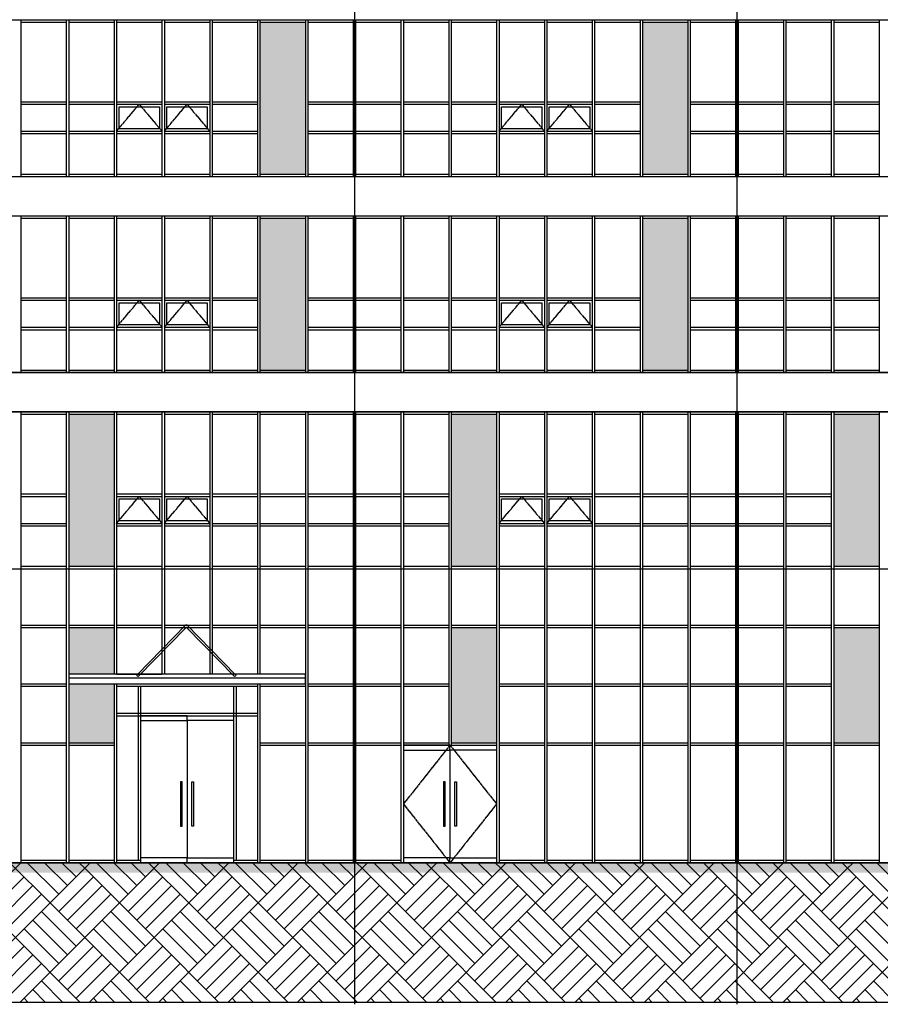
# Model space of a CAD drawing. Header units: millimetres. Extents: x 3445018 to 4174071, y -6064565 to -5122887.
# Tile 125 of 192: x 3696284 to 3713834, y -5349327 to -5329239. Entities that reach past the tile are written whole.
import ezdxf

# ---------------------------------------------------------------- set-up
doc = ezdxf.new("R2010")
doc.units = ezdxf.units.MM
doc.header["$MEASUREMENT"] = 0
doc.linetypes.add('CEN', pattern=[66, 60, -2, 2, -2])
for name, color, linetype in [('6', 6, 'CONTINUOUS'), ('CEN', 13, 'CEN'), ('EL1', 2, 'CONTINUOUS'), ('FI', 6, 'CONTINUOUS'), ('HA', 9, 'CONTINUOUS'), ('SO-252', 252, 'CONTINUOUS'), ('WIN1', 4, 'CONTINUOUS'), ('WIN2', 9, 'CONTINUOUS')]:
    doc.layers.add(name, color=color, linetype=linetype)

msp = doc.modelspace()

# ---------------------------------------------------------------- hatches: boundary and pattern name
at = {"layer": 'HA'}
h = msp.add_hatch(dxfattribs=at)
h.set_pattern_fill('G38', color=256, scale=2000, angle=45, style=0, pattern_type=2)
h.set_pattern_definition([(45, (3739327.8, -5324631.8), (-707.107, 707.107), [2000, 0]), (45, (3738444, -5323747.9), (9e-14, 1414.214), [1000, -1000]), (45, (3738267.2, -5323571.2), (9e-14, 1414.214), [1000, -1000]), (45, (3738090.4, -5323394.4), (9e-14, 1414.214), [1000, -1000]), (135, (3739327.8, -5324631.8), (-707.107, -707.107), [2000, 0]), (135, (3739504.6, -5324455.1), (-1414.214, 2e-13), [1000, -1000]), (135, (3739681.4, -5324278.3), (-1414.214, 2e-13), [1000, -1000]), (135, (3739858.2, -5324101.5), (-1414.214, 2e-13), [1000, -1000])])
h.paths.add_polyline_path([(3725809.092, -5349279.63), (3725809.092, -5346439.461), (3681101.324, -5346439.461), (3681101.324, -5349279.63)])
at = {"layer": 'SO-252', "ltscale": 200}
h = msp.add_hatch(color=256, dxfattribs=at)
h.dxf.hatch_style = 1
h.paths.add_polyline_path([(3686509.092, -5329289.461), (3685484.092, -5329289.461), (3685484.092, -5332389.461), (3686509.092, -5332389.461)])
h.paths.add_polyline_path([(3694309.092, -5329289.461), (3693384.092, -5329289.461), (3693384.092, -5332389.461), (3694309.092, -5332389.461)])
h.paths.add_polyline_path([(3702109.092, -5329289.461), (3701184.092, -5329289.461), (3701184.092, -5332389.461), (3702109.092, -5332389.461)])
h.paths.add_polyline_path([(3709909.092, -5329289.461), (3708984.092, -5329289.461), (3708984.092, -5332389.461), (3709909.092, -5332389.461)])
h.paths.add_polyline_path([(3717709.092, -5329289.461), (3716784.092, -5329289.461), (3716784.092, -5332389.461), (3717709.092, -5332389.461)])
h = msp.add_hatch(color=256, dxfattribs=at)
h.dxf.hatch_style = 1
h.paths.add_polyline_path([(3717709.092, -5333289.461), (3716784.092, -5333289.461), (3716784.092, -5336389.461), (3717709.092, -5336389.461)])
h.paths.add_polyline_path([(3709909.092, -5333289.461), (3708984.092, -5333289.461), (3708984.092, -5336389.461), (3709909.092, -5336389.461)])
h.paths.add_polyline_path([(3702109.092, -5333289.461), (3701184.092, -5333289.461), (3701184.092, -5336389.461), (3702109.092, -5336389.461)])
h.paths.add_polyline_path([(3694309.092, -5333289.461), (3693384.092, -5333289.461), (3693384.092, -5336389.461), (3694309.092, -5336389.461)])
h.paths.add_polyline_path([(3686509.092, -5333289.461), (3685484.092, -5333289.461), (3685484.092, -5336389.461), (3686509.092, -5336389.461)])
h = msp.add_hatch(color=256, dxfattribs=at)
h.dxf.hatch_style = 1
h.paths.add_polyline_path([(3690409.092, -5337289.461), (3689484.092, -5337289.461), (3689484.092, -5340389.461), (3690409.092, -5340389.461)])
h.paths.add_polyline_path([(3697284.092, -5340389.461), (3698209.092, -5340389.461), (3698209.092, -5337289.461), (3697284.092, -5337289.461)])
h.paths.add_polyline_path([(3706009.092, -5337289.461), (3705084.092, -5337289.461), (3705084.092, -5340389.461), (3706009.092, -5340389.461)])
h.paths.add_polyline_path([(3713809.092, -5337289.461), (3712884.092, -5337289.461), (3712884.092, -5340389.461), (3713809.092, -5340389.461)])
h = msp.add_hatch(color=256, dxfattribs=at)
h.dxf.hatch_style = 1
h.paths.add_polyline_path([(3689484.092, -5343989.461), (3690409.092, -5343989.461), (3690409.092, -5341639.461), (3689484.092, -5341639.461)])
h.paths.add_polyline_path([(3697284.092, -5342589.461), (3698209.092, -5342589.461), (3698209.092, -5341639.461), (3697284.092, -5341639.461)])
h.paths.add_polyline_path([(3697284.092, -5342789.461), (3697284.092, -5343989.461), (3698209.092, -5343989.461), (3698209.092, -5342789.461)])
h.paths.add_polyline_path([(3705084.092, -5343989.461), (3706009.092, -5343989.461), (3706009.092, -5341639.461), (3705084.092, -5341639.461)])
h.paths.add_polyline_path([(3713809.092, -5341639.461), (3712884.092, -5341639.461), (3712884.092, -5343989.461), (3713809.092, -5343989.461)])

# ---------------------------------------------------------------- linework, layer by layer
at = {"layer": '6'}
msp.add_lwpolyline([(3725809.092, -5349279.63), (3725809.092, -5346439.461), (3681101.324, -5346439.461), (3681101.324, -5349279.63)], close=True, dxfattribs=at)
at = {"layer": 'CEN'}
for p, q in [((3703109.092, -5293351.227), (3703109.092, -5349326.705)), ((3710909.092, -5293351.227), (3710909.092, -5349326.705)), ((3681101.324, -5332439.461), (3725809.092, -5332439.461)), ((3681101.324, -5336439.461), (3725809.092, -5336439.461)), ((3681101.324, -5340439.461), (3725809.092, -5340439.461)), ((3681101.324, -5346439.461), (3725809.092, -5346439.461))]:
    msp.add_line(p, q, dxfattribs=at)
for points in [[(3698259.092, -5331514.461), (3698721.592, -5330964.461), (3699184.092, -5331514.461)], [(3699234.092, -5331514.461), (3699696.592, -5330964.461), (3700159.092, -5331514.461)], [(3706059.092, -5331514.461), (3706521.592, -5330964.461), (3706984.092, -5331514.461)], [(3707034.092, -5331514.461), (3707496.592, -5330964.461), (3707959.092, -5331514.461)], [(3698259.092, -5335514.461), (3698721.592, -5334964.461), (3699184.092, -5335514.461)], [(3699234.092, -5335514.461), (3699696.592, -5334964.461), (3700159.092, -5335514.461)], [(3706059.092, -5335514.461), (3706521.592, -5334964.461), (3706984.092, -5335514.461)], [(3707034.092, -5335514.461), (3707496.592, -5334964.461), (3707959.092, -5335514.461)], [(3698259.092, -5339514.461), (3698721.592, -5338964.461), (3699184.092, -5339514.461)], [(3699234.092, -5339514.461), (3699696.592, -5338964.461), (3700159.092, -5339514.461)], [(3706059.092, -5339514.461), (3706521.592, -5338964.461), (3706984.092, -5339514.461)], [(3707034.092, -5339514.461), (3707496.592, -5338964.461), (3707959.092, -5339514.461)], [(3705059.092, -5344039.461), (3704109.092, -5345239.461), (3705059.092, -5346439.461)], [(3705059.092, -5344039.461), (3706009.092, -5345239.461), (3705059.092, -5346439.461)]]:
    msp.add_lwpolyline(points, dxfattribs=at)
at = {"layer": 'EL1'}
msp.add_solid([(3681101.324, -5346639.461), (3681101.324, -5346439.461), (3725809.092, -5346639.461), (3725809.092, -5346439.461)], dxfattribs=at)
at = {"layer": 'FI', "ltscale": 200}
for p, q in [((3685334.092, -5329239.461), (3720884.092, -5329239.461)), ((3685334.092, -5332439.461), (3720884.092, -5332439.461)), ((3685334.092, -5333239.461), (3720884.092, -5333239.461)), ((3720884.092, -5336439.461), (3685334.092, -5336439.461)), ((3720884.092, -5337239.461), (3685334.092, -5337239.461))]:
    msp.add_line(p, q, dxfattribs=at)
at = {"layer": 'WIN1', "ltscale": 200}
for p, q in [((3685434.092, -5329239.461), (3720784.092, -5329239.461)), ((3696309.092, -5329239.461), (3696309.092, -5332439.461)), ((3696309.092, -5329289.461), (3697234.092, -5329289.461)), ((3697234.092, -5329239.461), (3697234.092, -5332439.461)), ((3697284.092, -5329239.461), (3697284.092, -5332439.461)), ((3697284.092, -5329289.461), (3698209.092, -5329289.461)), ((3698209.092, -5329239.461), (3698209.092, -5332439.461)), ((3698259.092, -5329239.461), (3698259.092, -5332439.461)), ((3698259.092, -5329289.461), (3699184.092, -5329289.461)), ((3699184.092, -5329239.461), (3699184.092, -5332439.461)), ((3699234.092, -5329239.461), (3699234.092, -5332439.461)), ((3699234.092, -5329289.461), (3700159.092, -5329289.461)), ((3700159.092, -5329239.461), (3700159.092, -5332439.461)), ((3700209.092, -5329239.461), (3700209.092, -5332439.461)), ((3700209.092, -5329289.461), (3701134.092, -5329289.461)), ((3701134.092, -5329239.461), (3701134.092, -5332439.461)), ((3701184.092, -5329239.461), (3701184.092, -5332439.461)), ((3701184.092, -5329289.461), (3702109.092, -5329289.461)), ((3702109.092, -5329239.461), (3702109.092, -5332439.461)), ((3702159.092, -5329239.461), (3702159.092, -5332439.461)), ((3702159.092, -5329289.461), (3703084.092, -5329289.461)), ((3703084.092, -5329239.461), (3703084.092, -5332439.461)), ((3703134.092, -5329239.461), (3703134.092, -5332439.461)), ((3703134.092, -5329289.461), (3704059.092, -5329289.461)), ((3704059.092, -5329239.461), (3704059.092, -5332439.461)), ((3704109.092, -5329239.461), (3704109.092, -5332439.461)), ((3704109.092, -5329289.461), (3705034.092, -5329289.461)), ((3705034.092, -5329239.461), (3705034.092, -5332439.461)), ((3705084.092, -5329239.461), (3705084.092, -5332439.461)), ((3705084.092, -5329289.461), (3706009.092, -5329289.461)), ((3706009.092, -5329239.461), (3706009.092, -5332439.461)), ((3706059.092, -5329239.461), (3706059.092, -5332439.461)), ((3706059.092, -5329289.461), (3706984.092, -5329289.461)), ((3706984.092, -5329239.461), (3706984.092, -5332439.461)), ((3707034.092, -5329239.461), (3707034.092, -5332439.461)), ((3707034.092, -5329289.461), (3707959.092, -5329289.461)), ((3707959.092, -5329239.461), (3707959.092, -5332439.461)), ((3708009.092, -5329239.461), (3708009.092, -5332439.461)), ((3708009.092, -5329289.461), (3708934.092, -5329289.461)), ((3708934.092, -5329239.461), (3708934.092, -5332439.461)), ((3708984.092, -5329239.461), (3708984.092, -5332439.461)), ((3708984.092, -5329289.461), (3709909.092, -5329289.461)), ((3709909.092, -5329239.461), (3709909.092, -5332439.461)), ((3709959.092, -5329239.461), (3709959.092, -5332439.461)), ((3709959.092, -5329289.461), (3710884.092, -5329289.461)), ((3710884.092, -5329239.461), (3710884.092, -5332439.461)), ((3710934.092, -5329239.461), (3710934.092, -5332439.461)), ((3710934.092, -5329289.461), (3711859.092, -5329289.461)), ((3711859.092, -5329239.461), (3711859.092, -5332439.461)), ((3711909.092, -5329239.461), (3711909.092, -5332439.461)), ((3711909.092, -5329289.461), (3712834.092, -5329289.461)), ((3712834.092, -5329239.461), (3712834.092, -5332439.461)), ((3712884.092, -5329239.461), (3712884.092, -5332439.461)), ((3712884.092, -5329289.461), (3713809.092, -5329289.461)), ((3713809.092, -5329239.461), (3713809.092, -5332439.461)), ((3696309.092, -5330914.461), (3697234.092, -5330914.461)), ((3697284.092, -5330914.461), (3698209.092, -5330914.461)), ((3698259.092, -5330914.461), (3699184.092, -5330914.461)), ((3699234.092, -5330914.461), (3700159.092, -5330914.461)), ((3700209.092, -5330914.461), (3701134.092, -5330914.461)), ((3702159.092, -5330914.461), (3703084.092, -5330914.461)), ((3703134.092, -5330914.461), (3704059.092, -5330914.461)), ((3704109.092, -5330914.461), (3705034.092, -5330914.461)), ((3705084.092, -5330914.461), (3706009.092, -5330914.461)), ((3706059.092, -5330914.461), (3706984.092, -5330914.461)), ((3707034.092, -5330914.461), (3707959.092, -5330914.461)), ((3708009.092, -5330914.461), (3708934.092, -5330914.461)), ((3709959.092, -5330914.461), (3710884.092, -5330914.461)), ((3710934.092, -5330914.461), (3711859.092, -5330914.461)), ((3711909.092, -5330914.461), (3712834.092, -5330914.461)), ((3712884.092, -5330914.461), (3713809.092, -5330914.461)), ((3696309.092, -5330964.461), (3697234.092, -5330964.461)), ((3697284.092, -5330964.461), (3698209.092, -5330964.461)), ((3698259.092, -5330964.461), (3699184.092, -5330964.461)), ((3699234.092, -5330964.461), (3700159.092, -5330964.461)), ((3700209.092, -5330964.461), (3701134.092, -5330964.461)), ((3702159.092, -5330964.461), (3703084.092, -5330964.461)), ((3703134.092, -5330964.461), (3704059.092, -5330964.461)), ((3704109.092, -5330964.461), (3705034.092, -5330964.461)), ((3705084.092, -5330964.461), (3706009.092, -5330964.461)), ((3706059.092, -5330964.461), (3706984.092, -5330964.461)), ((3707034.092, -5330964.461), (3707959.092, -5330964.461)), ((3708009.092, -5330964.461), (3708934.092, -5330964.461)), ((3709959.092, -5330964.461), (3710884.092, -5330964.461)), ((3710934.092, -5330964.461), (3711859.092, -5330964.461)), ((3711909.092, -5330964.461), (3712834.092, -5330964.461)), ((3712884.092, -5330964.461), (3713809.092, -5330964.461)), ((3696309.092, -5331514.461), (3697234.092, -5331514.461)), ((3697284.092, -5331514.461), (3698209.092, -5331514.461)), ((3698259.092, -5331514.461), (3699184.092, -5331514.461)), ((3699234.092, -5331514.461), (3700159.092, -5331514.461)), ((3700209.092, -5331514.461), (3701134.092, -5331514.461)), ((3702159.092, -5331514.461), (3703084.092, -5331514.461)), ((3703134.092, -5331514.461), (3704059.092, -5331514.461)), ((3704109.092, -5331514.461), (3705034.092, -5331514.461)), ((3705084.092, -5331514.461), (3706009.092, -5331514.461)), ((3706059.092, -5331514.461), (3706984.092, -5331514.461)), ((3707034.092, -5331514.461), (3707959.092, -5331514.461)), ((3708009.092, -5331514.461), (3708934.092, -5331514.461)), ((3709959.092, -5331514.461), (3710884.092, -5331514.461)), ((3710934.092, -5331514.461), (3711859.092, -5331514.461)), ((3711909.092, -5331514.461), (3712834.092, -5331514.461)), ((3712884.092, -5331514.461), (3713809.092, -5331514.461)), ((3696309.092, -5331564.461), (3697234.092, -5331564.461)), ((3697284.092, -5331564.461), (3698209.092, -5331564.461)), ((3698259.092, -5331564.461), (3699184.092, -5331564.461)), ((3699234.092, -5331564.461), (3700159.092, -5331564.461)), ((3700209.092, -5331564.461), (3701134.092, -5331564.461)), ((3702159.092, -5331564.461), (3703084.092, -5331564.461)), ((3703134.092, -5331564.461), (3704059.092, -5331564.461)), ((3704109.092, -5331564.461), (3705034.092, -5331564.461)), ((3705084.092, -5331564.461), (3706009.092, -5331564.461)), ((3706059.092, -5331564.461), (3706984.092, -5331564.461)), ((3707034.092, -5331564.461), (3707959.092, -5331564.461)), ((3708009.092, -5331564.461), (3708934.092, -5331564.461)), ((3709959.092, -5331564.461), (3710884.092, -5331564.461)), ((3710934.092, -5331564.461), (3711859.092, -5331564.461)), ((3711909.092, -5331564.461), (3712834.092, -5331564.461)), ((3712884.092, -5331564.461), (3713809.092, -5331564.461)), ((3685434.092, -5332439.461), (3720784.092, -5332439.461)), ((3696309.092, -5332389.461), (3697234.092, -5332389.461)), ((3697284.092, -5332389.461), (3698209.092, -5332389.461)), ((3698259.092, -5332389.461), (3699184.092, -5332389.461)), ((3699234.092, -5332389.461), (3700159.092, -5332389.461)), ((3700209.092, -5332389.461), (3701134.092, -5332389.461)), ((3701184.092, -5332389.461), (3702109.092, -5332389.461)), ((3702159.092, -5332389.461), (3703084.092, -5332389.461)), ((3703134.092, -5332389.461), (3704059.092, -5332389.461)), ((3704109.092, -5332389.461), (3705034.092, -5332389.461)), ((3705084.092, -5332389.461), (3706009.092, -5332389.461)), ((3706059.092, -5332389.461), (3706984.092, -5332389.461)), ((3707034.092, -5332389.461), (3707959.092, -5332389.461)), ((3708009.092, -5332389.461), (3708934.092, -5332389.461)), ((3708984.092, -5332389.461), (3709909.092, -5332389.461)), ((3709959.092, -5332389.461), (3710884.092, -5332389.461)), ((3710934.092, -5332389.461), (3711859.092, -5332389.461)), ((3711909.092, -5332389.461), (3712834.092, -5332389.461)), ((3712884.092, -5332389.461), (3713809.092, -5332389.461)), ((3685434.092, -5333239.461), (3720784.092, -5333239.461)), ((3696309.092, -5333239.461), (3696309.092, -5336439.461)), ((3696309.092, -5333289.461), (3697234.092, -5333289.461)), ((3697234.092, -5333239.461), (3697234.092, -5336439.461)), ((3697284.092, -5333239.461), (3697284.092, -5336439.461)), ((3697284.092, -5333289.461), (3698209.092, -5333289.461)), ((3698209.092, -5333239.461), (3698209.092, -5336439.461)), ((3698259.092, -5333239.461), (3698259.092, -5336439.461)), ((3698259.092, -5333289.461), (3699184.092, -5333289.461)), ((3699184.092, -5333239.461), (3699184.092, -5336439.461)), ((3699234.092, -5333239.461), (3699234.092, -5336439.461)), ((3699234.092, -5333289.461), (3700159.092, -5333289.461)), ((3700159.092, -5333239.461), (3700159.092, -5336439.461)), ((3700209.092, -5333239.461), (3700209.092, -5336439.461)), ((3700209.092, -5333289.461), (3701134.092, -5333289.461)), ((3701134.092, -5333239.461), (3701134.092, -5336439.461)), ((3701184.092, -5333239.461), (3701184.092, -5336439.461)), ((3701184.092, -5333289.461), (3702109.092, -5333289.461)), ((3702109.092, -5333239.461), (3702109.092, -5336439.461)), ((3702159.092, -5333239.461), (3702159.092, -5336439.461)), ((3702159.092, -5333289.461), (3703084.092, -5333289.461)), ((3703084.092, -5333239.461), (3703084.092, -5336439.461)), ((3703134.092, -5333239.461), (3703134.092, -5336439.461)), ((3703134.092, -5333289.461), (3704059.092, -5333289.461)), ((3704059.092, -5333239.461), (3704059.092, -5336439.461)), ((3704109.092, -5333239.461), (3704109.092, -5336439.461)), ((3704109.092, -5333289.461), (3705034.092, -5333289.461)), ((3705034.092, -5333239.461), (3705034.092, -5336439.461)), ((3705084.092, -5333239.461), (3705084.092, -5336439.461)), ((3705084.092, -5333289.461), (3706009.092, -5333289.461)), ((3706009.092, -5333239.461), (3706009.092, -5336439.461)), ((3706059.092, -5333239.461), (3706059.092, -5336439.461)), ((3706059.092, -5333289.461), (3706984.092, -5333289.461)), ((3706984.092, -5333239.461), (3706984.092, -5336439.461)), ((3707034.092, -5333239.461), (3707034.092, -5336439.461)), ((3707034.092, -5333289.461), (3707959.092, -5333289.461)), ((3707959.092, -5333239.461), (3707959.092, -5336439.461)), ((3708009.092, -5333239.461), (3708009.092, -5336439.461)), ((3708009.092, -5333289.461), (3708934.092, -5333289.461)), ((3708934.092, -5333239.461), (3708934.092, -5336439.461)), ((3708984.092, -5333239.461), (3708984.092, -5336439.461)), ((3708984.092, -5333289.461), (3709909.092, -5333289.461)), ((3709909.092, -5333239.461), (3709909.092, -5336439.461)), ((3709959.092, -5333239.461), (3709959.092, -5336439.461)), ((3709959.092, -5333289.461), (3710884.092, -5333289.461)), ((3710884.092, -5333239.461), (3710884.092, -5336439.461)), ((3710934.092, -5333239.461), (3710934.092, -5336439.461)), ((3710934.092, -5333289.461), (3711859.092, -5333289.461)), ((3711859.092, -5333239.461), (3711859.092, -5336439.461)), ((3711909.092, -5333239.461), (3711909.092, -5336439.461)), ((3711909.092, -5333289.461), (3712834.092, -5333289.461)), ((3712834.092, -5333239.461), (3712834.092, -5336439.461)), ((3712884.092, -5333239.461), (3712884.092, -5336439.461)), ((3712884.092, -5333289.461), (3713809.092, -5333289.461)), ((3713809.092, -5333239.461), (3713809.092, -5336439.461)), ((3696309.092, -5334914.461), (3697234.092, -5334914.461)), ((3696309.092, -5334964.461), (3697234.092, -5334964.461)), ((3697284.092, -5334914.461), (3698209.092, -5334914.461)), ((3697284.092, -5334964.461), (3698209.092, -5334964.461)), ((3698259.092, -5334914.461), (3699184.092, -5334914.461)), ((3698259.092, -5334964.461), (3699184.092, -5334964.461)), ((3699234.092, -5334914.461), (3700159.092, -5334914.461)), ((3699234.092, -5334964.461), (3700159.092, -5334964.461)), ((3700209.092, -5334914.461), (3701134.092, -5334914.461)), ((3700209.092, -5334964.461), (3701134.092, -5334964.461)), ((3702159.092, -5334914.461), (3703084.092, -5334914.461)), ((3702159.092, -5334964.461), (3703084.092, -5334964.461)), ((3703134.092, -5334914.461), (3704059.092, -5334914.461)), ((3703134.092, -5334964.461), (3704059.092, -5334964.461)), ((3704109.092, -5334914.461), (3705034.092, -5334914.461)), ((3704109.092, -5334964.461), (3705034.092, -5334964.461)), ((3705084.092, -5334914.461), (3706009.092, -5334914.461)), ((3705084.092, -5334964.461), (3706009.092, -5334964.461)), ((3706059.092, -5334914.461), (3706984.092, -5334914.461)), ((3706059.092, -5334964.461), (3706984.092, -5334964.461)), ((3707034.092, -5334914.461), (3707959.092, -5334914.461)), ((3707034.092, -5334964.461), (3707959.092, -5334964.461)), ((3708009.092, -5334914.461), (3708934.092, -5334914.461)), ((3708009.092, -5334964.461), (3708934.092, -5334964.461)), ((3709959.092, -5334914.461), (3710884.092, -5334914.461)), ((3709959.092, -5334964.461), (3710884.092, -5334964.461)), ((3710934.092, -5334914.461), (3711859.092, -5334914.461)), ((3710934.092, -5334964.461), (3711859.092, -5334964.461)), ((3711909.092, -5334914.461), (3712834.092, -5334914.461)), ((3711909.092, -5334964.461), (3712834.092, -5334964.461)), ((3712884.092, -5334914.461), (3713809.092, -5334914.461)), ((3712884.092, -5334964.461), (3713809.092, -5334964.461)), ((3696309.092, -5335514.461), (3697234.092, -5335514.461)), ((3696309.092, -5335564.461), (3697234.092, -5335564.461)), ((3697284.092, -5335514.461), (3698209.092, -5335514.461)), ((3697284.092, -5335564.461), (3698209.092, -5335564.461)), ((3698259.092, -5335514.461), (3699184.092, -5335514.461)), ((3698259.092, -5335564.461), (3699184.092, -5335564.461)), ((3699234.092, -5335514.461), (3700159.092, -5335514.461)), ((3699234.092, -5335564.461), (3700159.092, -5335564.461)), ((3700209.092, -5335514.461), (3701134.092, -5335514.461)), ((3700209.092, -5335564.461), (3701134.092, -5335564.461)), ((3702159.092, -5335514.461), (3703084.092, -5335514.461)), ((3702159.092, -5335564.461), (3703084.092, -5335564.461)), ((3703134.092, -5335514.461), (3704059.092, -5335514.461)), ((3703134.092, -5335564.461), (3704059.092, -5335564.461)), ((3704109.092, -5335514.461), (3705034.092, -5335514.461)), ((3704109.092, -5335564.461), (3705034.092, -5335564.461)), ((3705084.092, -5335514.461), (3706009.092, -5335514.461)), ((3705084.092, -5335564.461), (3706009.092, -5335564.461)), ((3706059.092, -5335514.461), (3706984.092, -5335514.461)), ((3706059.092, -5335564.461), (3706984.092, -5335564.461)), ((3707034.092, -5335514.461), (3707959.092, -5335514.461)), ((3707034.092, -5335564.461), (3707959.092, -5335564.461)), ((3708009.092, -5335514.461), (3708934.092, -5335514.461)), ((3708009.092, -5335564.461), (3708934.092, -5335564.461)), ((3709959.092, -5335514.461), (3710884.092, -5335514.461)), ((3709959.092, -5335564.461), (3710884.092, -5335564.461)), ((3710934.092, -5335514.461), (3711859.092, -5335514.461)), ((3710934.092, -5335564.461), (3711859.092, -5335564.461)), ((3711909.092, -5335514.461), (3712834.092, -5335514.461)), ((3711909.092, -5335564.461), (3712834.092, -5335564.461)), ((3712884.092, -5335514.461), (3713809.092, -5335514.461)), ((3712884.092, -5335564.461), (3713809.092, -5335564.461)), ((3685434.092, -5336439.461), (3720784.092, -5336439.461)), ((3696309.092, -5336389.461), (3697234.092, -5336389.461)), ((3697284.092, -5336389.461), (3698209.092, -5336389.461)), ((3698259.092, -5336389.461), (3699184.092, -5336389.461)), ((3699234.092, -5336389.461), (3700159.092, -5336389.461)), ((3700209.092, -5336389.461), (3701134.092, -5336389.461)), ((3701184.092, -5336389.461), (3702109.092, -5336389.461)), ((3702159.092, -5336389.461), (3703084.092, -5336389.461)), ((3703134.092, -5336389.461), (3704059.092, -5336389.461)), ((3704109.092, -5336389.461), (3705034.092, -5336389.461)), ((3705084.092, -5336389.461), (3706009.092, -5336389.461)), ((3706059.092, -5336389.461), (3706984.092, -5336389.461)), ((3707034.092, -5336389.461), (3707959.092, -5336389.461)), ((3708009.092, -5336389.461), (3708934.092, -5336389.461)), ((3708984.092, -5336389.461), (3709909.092, -5336389.461)), ((3709959.092, -5336389.461), (3710884.092, -5336389.461)), ((3710934.092, -5336389.461), (3711859.092, -5336389.461)), ((3711909.092, -5336389.461), (3712834.092, -5336389.461)), ((3712884.092, -5336389.461), (3713809.092, -5336389.461)), ((3685434.092, -5337239.461), (3720784.092, -5337239.461)), ((3696309.092, -5337239.461), (3696309.092, -5340489.461)), ((3696309.092, -5337289.461), (3697234.092, -5337289.461)), ((3697234.092, -5337239.461), (3697234.092, -5340489.461)), ((3697284.092, -5337239.461), (3697284.092, -5340489.461)), ((3697284.092, -5337289.461), (3698209.092, -5337289.461)), ((3698209.092, -5337239.461), (3698209.092, -5340489.461)), ((3698259.092, -5337239.461), (3698259.092, -5340489.461)), ((3698259.092, -5337289.461), (3699184.092, -5337289.461)), ((3699184.092, -5337239.461), (3699184.092, -5340489.461)), ((3699234.092, -5337239.461), (3699234.092, -5340489.461)), ((3699234.092, -5337289.461), (3700159.092, -5337289.461)), ((3700159.092, -5337239.461), (3700159.092, -5340489.461)), ((3700209.092, -5337239.461), (3700209.092, -5340489.461)), ((3700209.092, -5337289.461), (3701134.092, -5337289.461)), ((3701134.092, -5337239.461), (3701134.092, -5340489.461)), ((3701184.092, -5337239.461), (3701184.092, -5340489.461)), ((3701184.092, -5337289.461), (3702109.092, -5337289.461)), ((3702109.092, -5337239.461), (3702109.092, -5340489.461)), ((3702159.092, -5337239.461), (3702159.092, -5340489.461)), ((3702159.092, -5337289.461), (3703084.092, -5337289.461)), ((3703084.092, -5337239.461), (3703084.092, -5340489.461)), ((3703134.092, -5337239.461), (3703134.092, -5340489.461)), ((3703134.092, -5337289.461), (3704059.092, -5337289.461)), ((3704059.092, -5337239.461), (3704059.092, -5340489.461)), ((3704109.092, -5337239.461), (3704109.092, -5340489.461)), ((3704109.092, -5337289.461), (3705034.092, -5337289.461)), ((3705034.092, -5337239.461), (3705034.092, -5340489.461)), ((3705084.092, -5337239.461), (3705084.092, -5340489.461)), ((3705084.092, -5337289.461), (3706009.092, -5337289.461)), ((3706009.092, -5337239.461), (3706009.092, -5340489.461)), ((3706059.092, -5337239.461), (3706059.092, -5340489.461)), ((3706059.092, -5337289.461), (3706984.092, -5337289.461)), ((3706984.092, -5337239.461), (3706984.092, -5340489.461)), ((3707034.092, -5337239.461), (3707034.092, -5340489.461)), ((3707034.092, -5337289.461), (3707959.092, -5337289.461)), ((3707959.092, -5337239.461), (3707959.092, -5340489.461)), ((3708009.092, -5337239.461), (3708009.092, -5340489.461)), ((3708009.092, -5337289.461), (3708934.092, -5337289.461)), ((3708934.092, -5337239.461), (3708934.092, -5340489.461)), ((3708984.092, -5337239.461), (3708984.092, -5340489.461)), ((3708984.092, -5337289.461), (3709909.092, -5337289.461)), ((3709909.092, -5337239.461), (3709909.092, -5340489.461)), ((3709959.092, -5337239.461), (3709959.092, -5340489.461)), ((3709959.092, -5337289.461), (3710884.092, -5337289.461)), ((3710884.092, -5337239.461), (3710884.092, -5340489.461)), ((3710934.092, -5337239.461), (3710934.092, -5340489.461)), ((3710934.092, -5337289.461), (3711859.092, -5337289.461)), ((3711859.092, -5337239.461), (3711859.092, -5340489.461)), ((3711909.092, -5337239.461), (3711909.092, -5340489.461)), ((3711909.092, -5337289.461), (3712834.092, -5337289.461)), ((3712834.092, -5337239.461), (3712834.092, -5340489.461)), ((3712884.092, -5337239.461), (3712884.092, -5340489.461)), ((3712884.092, -5337289.461), (3713809.092, -5337289.461)), ((3713809.092, -5337239.461), (3713809.092, -5340489.461)), ((3696309.092, -5338914.461), (3697234.092, -5338914.461)), ((3696309.092, -5338964.461), (3697234.092, -5338964.461)), ((3698259.092, -5338914.461), (3699184.092, -5338914.461)), ((3698259.092, -5338964.461), (3699184.092, -5338964.461)), ((3699234.092, -5338914.461), (3700159.092, -5338914.461)), ((3699234.092, -5338964.461), (3700159.092, -5338964.461)), ((3700209.092, -5338914.461), (3701134.092, -5338914.461)), ((3700209.092, -5338964.461), (3701134.092, -5338964.461)), ((3701184.092, -5338914.461), (3702109.092, -5338914.461)), ((3701184.092, -5338964.461), (3702109.092, -5338964.461)), ((3702159.092, -5338914.461), (3703084.092, -5338914.461)), ((3702159.092, -5338964.461), (3703084.092, -5338964.461)), ((3703134.092, -5338914.461), (3704059.092, -5338914.461)), ((3703134.092, -5338964.461), (3704059.092, -5338964.461)), ((3704109.092, -5338914.461), (3705034.092, -5338914.461)), ((3704109.092, -5338964.461), (3705034.092, -5338964.461)), ((3706059.092, -5338914.461), (3706984.092, -5338914.461)), ((3706059.092, -5338964.461), (3706984.092, -5338964.461)), ((3707034.092, -5338914.461), (3707959.092, -5338914.461)), ((3707034.092, -5338964.461), (3707959.092, -5338964.461)), ((3708009.092, -5338914.461), (3708934.092, -5338914.461)), ((3708009.092, -5338964.461), (3708934.092, -5338964.461)), ((3708984.092, -5338914.461), (3709909.092, -5338914.461)), ((3708984.092, -5338964.461), (3709909.092, -5338964.461)), ((3709959.092, -5338914.461), (3710884.092, -5338914.461)), ((3709959.092, -5338964.461), (3710884.092, -5338964.461)), ((3710934.092, -5338914.461), (3711859.092, -5338914.461)), ((3710934.092, -5338964.461), (3711859.092, -5338964.461)), ((3711909.092, -5338914.461), (3712834.092, -5338914.461)), ((3711909.092, -5338964.461), (3712834.092, -5338964.461)), ((3696309.092, -5339514.461), (3697234.092, -5339514.461)), ((3696309.092, -5339564.461), (3697234.092, -5339564.461)), ((3698259.092, -5339514.461), (3699184.092, -5339514.461)), ((3698259.092, -5339564.461), (3699184.092, -5339564.461)), ((3699234.092, -5339514.461), (3700159.092, -5339514.461)), ((3699234.092, -5339564.461), (3700159.092, -5339564.461)), ((3700209.092, -5339514.461), (3701134.092, -5339514.461)), ((3700209.092, -5339564.461), (3701134.092, -5339564.461)), ((3701184.092, -5339514.461), (3702109.092, -5339514.461)), ((3701184.092, -5339564.461), (3702109.092, -5339564.461)), ((3702159.092, -5339514.461), (3703084.092, -5339514.461)), ((3702159.092, -5339564.461), (3703084.092, -5339564.461)), ((3703134.092, -5339514.461), (3704059.092, -5339514.461)), ((3703134.092, -5339564.461), (3704059.092, -5339564.461)), ((3704109.092, -5339514.461), (3705034.092, -5339514.461)), ((3704109.092, -5339564.461), (3705034.092, -5339564.461)), ((3706059.092, -5339514.461), (3706984.092, -5339514.461)), ((3706059.092, -5339564.461), (3706984.092, -5339564.461)), ((3707034.092, -5339514.461), (3707959.092, -5339514.461)), ((3707034.092, -5339564.461), (3707959.092, -5339564.461)), ((3708009.092, -5339514.461), (3708934.092, -5339514.461)), ((3708009.092, -5339564.461), (3708934.092, -5339564.461)), ((3708984.092, -5339514.461), (3709909.092, -5339514.461)), ((3708984.092, -5339564.461), (3709909.092, -5339564.461)), ((3709959.092, -5339514.461), (3710884.092, -5339514.461)), ((3709959.092, -5339564.461), (3710884.092, -5339564.461)), ((3710934.092, -5339514.461), (3711859.092, -5339514.461)), ((3710934.092, -5339564.461), (3711859.092, -5339564.461)), ((3711909.092, -5339514.461), (3712834.092, -5339514.461)), ((3711909.092, -5339564.461), (3712834.092, -5339564.461)), ((3696309.092, -5340389.461), (3697234.092, -5340389.461)), ((3697284.092, -5340389.461), (3698209.092, -5340389.461)), ((3698259.092, -5340389.461), (3699184.092, -5340389.461)), ((3699234.092, -5340389.461), (3700159.092, -5340389.461)), ((3700209.092, -5340389.461), (3701134.092, -5340389.461)), ((3701184.092, -5340389.461), (3702109.092, -5340389.461)), ((3702159.092, -5340389.461), (3703084.092, -5340389.461)), ((3703134.092, -5340389.461), (3704059.092, -5340389.461)), ((3704109.092, -5340389.461), (3705034.092, -5340389.461)), ((3705084.092, -5340389.461), (3706009.092, -5340389.461)), ((3706059.092, -5340389.461), (3706984.092, -5340389.461)), ((3707034.092, -5340389.461), (3707959.092, -5340389.461)), ((3708009.092, -5340389.461), (3708934.092, -5340389.461)), ((3708984.092, -5340389.461), (3709909.092, -5340389.461)), ((3709959.092, -5340389.461), (3710884.092, -5340389.461)), ((3710934.092, -5340389.461), (3711859.092, -5340389.461)), ((3711909.092, -5340389.461), (3712834.092, -5340389.461)), ((3712884.092, -5340389.461), (3713809.092, -5340389.461)), ((3696309.092, -5340439.461), (3697234.092, -5340439.461)), ((3696309.092, -5340489.461), (3696309.092, -5346439.461)), ((3697234.092, -5340489.461), (3697234.092, -5346439.461)), ((3697284.092, -5340439.461), (3698209.092, -5340439.461)), ((3697284.092, -5340489.461), (3697284.092, -5346439.461)), ((3698209.092, -5340489.461), (3698209.092, -5342589.461)), ((3698259.092, -5340439.461), (3699184.092, -5340439.461)), ((3698259.092, -5340489.461), (3698259.092, -5342589.461)), ((3699184.092, -5340489.461), (3699184.092, -5342589.461)), ((3699234.092, -5340439.461), (3700159.092, -5340439.461)), ((3699234.092, -5340489.461), (3699234.092, -5342589.461)), ((3700159.092, -5340489.461), (3700159.092, -5342589.461)), ((3700209.092, -5340439.461), (3701134.092, -5340439.461)), ((3700209.092, -5340489.461), (3700209.092, -5342589.461)), ((3701134.092, -5340489.461), (3701134.092, -5342589.461)), ((3701184.092, -5340439.461), (3702109.092, -5340439.461)), ((3701184.092, -5340489.461), (3701184.092, -5342589.461)), ((3702109.092, -5340489.461), (3702109.092, -5346439.461)), ((3702159.092, -5340439.461), (3703084.092, -5340439.461)), ((3702159.092, -5340489.461), (3702159.092, -5346439.461)), ((3703084.092, -5340489.461), (3703084.092, -5346439.461)), ((3703134.092, -5340439.461), (3704059.092, -5340439.461)), ((3703134.092, -5340489.461), (3703134.092, -5346439.461)), ((3704059.092, -5340489.461), (3704059.092, -5346439.461)), ((3704109.092, -5340439.461), (3705034.092, -5340439.461)), ((3704109.092, -5340489.461), (3704109.092, -5346439.461)), ((3705034.092, -5340489.461), (3705034.092, -5344039.461)), ((3705084.092, -5340439.461), (3706009.092, -5340439.461)), ((3705084.092, -5340489.461), (3705084.092, -5344039.461)), ((3706009.092, -5340489.461), (3706009.092, -5346439.461)), ((3706059.092, -5340439.461), (3706984.092, -5340439.461)), ((3706059.092, -5340489.461), (3706059.092, -5346439.461)), ((3706984.092, -5340489.461), (3706984.092, -5346439.461)), ((3707034.092, -5340439.461), (3707959.092, -5340439.461)), ((3707034.092, -5340489.461), (3707034.092, -5346439.461)), ((3707959.092, -5340489.461), (3707959.092, -5346439.461)), ((3708009.092, -5340439.461), (3708934.092, -5340439.461)), ((3708009.092, -5340489.461), (3708009.092, -5346439.461)), ((3708934.092, -5340489.461), (3708934.092, -5346439.461)), ((3708984.092, -5340439.461), (3709909.092, -5340439.461)), ((3708984.092, -5340489.461), (3708984.092, -5346439.461)), ((3709909.092, -5340489.461), (3709909.092, -5346439.461)), ((3709959.092, -5340439.461), (3710884.092, -5340439.461)), ((3709959.092, -5340489.461), (3709959.092, -5346439.461)), ((3710884.092, -5340489.461), (3710884.092, -5346439.461)), ((3710934.092, -5340439.461), (3711859.092, -5340439.461)), ((3710934.092, -5340489.461), (3710934.092, -5346439.461)), ((3711859.092, -5340489.461), (3711859.092, -5346439.461)), ((3711909.092, -5340439.461), (3712834.092, -5340439.461)), ((3711909.092, -5340489.461), (3711909.092, -5346439.461)), ((3712834.092, -5340489.461), (3712834.092, -5346439.461)), ((3712884.092, -5340439.461), (3713809.092, -5340439.461)), ((3712884.092, -5340489.461), (3712884.092, -5346439.461)), ((3713809.092, -5340489.461), (3713809.092, -5346439.461)), ((3696309.092, -5341589.461), (3697234.092, -5341589.461)), ((3697284.092, -5341589.461), (3698209.092, -5341589.461)), ((3698259.092, -5341589.461), (3699184.092, -5341589.461)), ((3699234.092, -5341589.461), (3700159.092, -5341589.461)), ((3700209.092, -5341589.461), (3701134.092, -5341589.461)), ((3701184.092, -5341589.461), (3702109.092, -5341589.461)), ((3702159.092, -5341589.461), (3703084.092, -5341589.461)), ((3703134.092, -5341589.461), (3704059.092, -5341589.461)), ((3704109.092, -5341589.461), (3705034.092, -5341589.461)), ((3705084.092, -5341589.461), (3706009.092, -5341589.461)), ((3706059.092, -5341589.461), (3706984.092, -5341589.461)), ((3707034.092, -5341589.461), (3707959.092, -5341589.461)), ((3708009.092, -5341589.461), (3708934.092, -5341589.461)), ((3708984.092, -5341589.461), (3709909.092, -5341589.461)), ((3709959.092, -5341589.461), (3710884.092, -5341589.461)), ((3710934.092, -5341589.461), (3711859.092, -5341589.461)), ((3711909.092, -5341589.461), (3712834.092, -5341589.461)), ((3712884.092, -5341589.461), (3713809.092, -5341589.461)), ((3696309.092, -5341639.461), (3697234.092, -5341639.461)), ((3697284.092, -5341639.461), (3698209.092, -5341639.461)), ((3698259.092, -5341639.461), (3699184.092, -5341639.461)), ((3699234.092, -5341639.461), (3700159.092, -5341639.461)), ((3700209.092, -5341639.461), (3701134.092, -5341639.461)), ((3701184.092, -5341639.461), (3702109.092, -5341639.461)), ((3702159.092, -5341639.461), (3703084.092, -5341639.461)), ((3703134.092, -5341639.461), (3704059.092, -5341639.461)), ((3704109.092, -5341639.461), (3705034.092, -5341639.461)), ((3705084.092, -5341639.461), (3706009.092, -5341639.461)), ((3706059.092, -5341639.461), (3706984.092, -5341639.461)), ((3707034.092, -5341639.461), (3707959.092, -5341639.461)), ((3708009.092, -5341639.461), (3708934.092, -5341639.461)), ((3708984.092, -5341639.461), (3709909.092, -5341639.461)), ((3709959.092, -5341639.461), (3710884.092, -5341639.461)), ((3710934.092, -5341639.461), (3711859.092, -5341639.461)), ((3711909.092, -5341639.461), (3712834.092, -5341639.461)), ((3712884.092, -5341639.461), (3713809.092, -5341639.461)), ((3696309.092, -5342789.461), (3697234.092, -5342789.461)), ((3697284.092, -5342789.461), (3698209.092, -5342789.461)), ((3698209.092, -5342789.461), (3698209.092, -5346439.461)), ((3698259.092, -5342789.461), (3698259.092, -5346439.461)), ((3698259.092, -5342789.461), (3699184.092, -5342789.461)), ((3699234.092, -5342789.461), (3700159.092, -5342789.461)), ((3700209.092, -5342789.461), (3701134.092, -5342789.461)), ((3701134.092, -5342789.461), (3701134.092, -5346439.461)), ((3701184.092, -5342789.461), (3701184.092, -5346439.461)), ((3701184.092, -5342789.461), (3702109.092, -5342789.461)), ((3702159.092, -5342789.461), (3703084.092, -5342789.461)), ((3703134.092, -5342789.461), (3704059.092, -5342789.461)), ((3704109.092, -5342789.461), (3705034.092, -5342789.461)), ((3706059.092, -5342789.461), (3706984.092, -5342789.461)), ((3707034.092, -5342789.461), (3707959.092, -5342789.461)), ((3708009.092, -5342789.461), (3708934.092, -5342789.461)), ((3708984.092, -5342789.461), (3709909.092, -5342789.461)), ((3709959.092, -5342789.461), (3710884.092, -5342789.461)), ((3710934.092, -5342789.461), (3711859.092, -5342789.461)), ((3711909.092, -5342789.461), (3712834.092, -5342789.461)), ((3696309.092, -5342839.461), (3697234.092, -5342839.461)), ((3698259.092, -5342839.461), (3699184.092, -5342839.461)), ((3698696.592, -5342839.461), (3698696.592, -5346389.461)), ((3698746.592, -5342839.461), (3698746.592, -5346389.461)), ((3699184.092, -5342839.461), (3700209.092, -5342839.461)), ((3700209.092, -5342839.461), (3701134.092, -5342839.461)), ((3700646.592, -5342839.461), (3700646.592, -5346389.461)), ((3700696.592, -5342839.461), (3700696.592, -5346389.461)), ((3701184.092, -5342839.461), (3702109.092, -5342839.461)), ((3702159.092, -5342839.461), (3703084.092, -5342839.461)), ((3703134.092, -5342839.461), (3704059.092, -5342839.461)), ((3704109.092, -5342839.461), (3705034.092, -5342839.461)), ((3706059.092, -5342839.461), (3706984.092, -5342839.461)), ((3707034.092, -5342839.461), (3707959.092, -5342839.461)), ((3708009.092, -5342839.461), (3708934.092, -5342839.461)), ((3708984.092, -5342839.461), (3709909.092, -5342839.461)), ((3709959.092, -5342839.461), (3710884.092, -5342839.461)), ((3710934.092, -5342839.461), (3711859.092, -5342839.461)), ((3711909.092, -5342839.461), (3712834.092, -5342839.461)), ((3698259.092, -5343389.461), (3701134.092, -5343389.461)), ((3698259.092, -5343439.461), (3701134.092, -5343439.461)), ((3699696.592, -5343539.461), (3699696.592, -5346339.461)), ((3696309.092, -5343989.461), (3697234.092, -5343989.461)), ((3697284.092, -5343989.461), (3698209.092, -5343989.461)), ((3701184.092, -5343989.461), (3702109.092, -5343989.461)), ((3702159.092, -5343989.461), (3703084.092, -5343989.461)), ((3703134.092, -5343989.461), (3704059.092, -5343989.461)), ((3704109.092, -5343989.461), (3705034.092, -5343989.461)), ((3705084.092, -5343989.461), (3706009.092, -5343989.461)), ((3706059.092, -5343989.461), (3706984.092, -5343989.461)), ((3707034.092, -5343989.461), (3707959.092, -5343989.461)), ((3708009.092, -5343989.461), (3708934.092, -5343989.461)), ((3708984.092, -5343989.461), (3709909.092, -5343989.461)), ((3709959.092, -5343989.461), (3710884.092, -5343989.461)), ((3710934.092, -5343989.461), (3711859.092, -5343989.461)), ((3711909.092, -5343989.461), (3712834.092, -5343989.461)), ((3712884.092, -5343989.461), (3713809.092, -5343989.461)), ((3696309.092, -5344039.461), (3697234.092, -5344039.461)), ((3697284.092, -5344039.461), (3698209.092, -5344039.461)), ((3701184.092, -5344039.461), (3702109.092, -5344039.461)), ((3702159.092, -5344039.461), (3703084.092, -5344039.461)), ((3703134.092, -5344039.461), (3704059.092, -5344039.461)), ((3704109.092, -5344039.461), (3705084.092, -5344039.461)), ((3705059.092, -5344139.461), (3705059.092, -5346339.461)), ((3705084.092, -5344039.461), (3706009.092, -5344039.461)), ((3706059.092, -5344039.461), (3706984.092, -5344039.461)), ((3707034.092, -5344039.461), (3707959.092, -5344039.461)), ((3708009.092, -5344039.461), (3708934.092, -5344039.461)), ((3708984.092, -5344039.461), (3709909.092, -5344039.461)), ((3709959.092, -5344039.461), (3710884.092, -5344039.461)), ((3710934.092, -5344039.461), (3711859.092, -5344039.461)), ((3711909.092, -5344039.461), (3712834.092, -5344039.461)), ((3712884.092, -5344039.461), (3713809.092, -5344039.461)), ((3696309.092, -5346389.461), (3697234.092, -5346389.461)), ((3697284.092, -5346389.461), (3698209.092, -5346389.461)), ((3698259.092, -5346389.461), (3698746.592, -5346389.461)), ((3700646.592, -5346389.461), (3701134.092, -5346389.461)), ((3701184.092, -5346389.461), (3702109.092, -5346389.461)), ((3702159.092, -5346389.461), (3703084.092, -5346389.461)), ((3703134.092, -5346389.461), (3704059.092, -5346389.461)), ((3706059.092, -5346389.461), (3706984.092, -5346389.461)), ((3707034.092, -5346389.461), (3707959.092, -5346389.461)), ((3708009.092, -5346389.461), (3708934.092, -5346389.461)), ((3708984.092, -5346389.461), (3709909.092, -5346389.461)), ((3709959.092, -5346389.461), (3710884.092, -5346389.461)), ((3710934.092, -5346389.461), (3711859.092, -5346389.461)), ((3711909.092, -5346389.461), (3712834.092, -5346389.461)), ((3712884.092, -5346389.461), (3713809.092, -5346389.461)), ((3696309.092, -5346439.461), (3697234.092, -5346439.461)), ((3697284.092, -5346439.461), (3698209.092, -5346439.461)), ((3701184.092, -5346439.461), (3702109.092, -5346439.461)), ((3702159.092, -5346439.461), (3703084.092, -5346439.461)), ((3703134.092, -5346439.461), (3704059.092, -5346439.461)), ((3704109.092, -5346439.461), (3705034.092, -5346439.461)), ((3705084.092, -5346439.461), (3706009.092, -5346439.461)), ((3706059.092, -5346439.461), (3706984.092, -5346439.461)), ((3707034.092, -5346439.461), (3707959.092, -5346439.461)), ((3708009.092, -5346439.461), (3708934.092, -5346439.461)), ((3708984.092, -5346439.461), (3709909.092, -5346439.461)), ((3709959.092, -5346439.461), (3710884.092, -5346439.461)), ((3710934.092, -5346439.461), (3711859.092, -5346439.461)), ((3711909.092, -5346439.461), (3712834.092, -5346439.461)), ((3712884.092, -5346439.461), (3713809.092, -5346439.461))]:
    msp.add_line(p, q, dxfattribs=at)
for points in [[(3698746.592, -5343539.461), (3699696.592, -5343539.461), (3699696.592, -5343439.461), (3698746.592, -5343439.461)], [(3700646.592, -5343539.461), (3699696.592, -5343539.461), (3699696.592, -5343439.461), (3700646.592, -5343439.461)], [(3704109.092, -5344139.461), (3705059.092, -5344139.461), (3705059.092, -5344039.461), (3704109.092, -5344039.461)], [(3706009.092, -5344139.461), (3705059.092, -5344139.461), (3705059.092, -5344039.461), (3706009.092, -5344039.461)], [(3698746.592, -5346439.461), (3699696.592, -5346439.461), (3699696.592, -5346339.461), (3698746.592, -5346339.461)], [(3700646.592, -5346439.461), (3699696.592, -5346439.461), (3699696.592, -5346339.461), (3700646.592, -5346339.461)], [(3704109.092, -5346439.461), (3705059.092, -5346439.461), (3705059.092, -5346339.461), (3704109.092, -5346339.461)], [(3706009.092, -5346439.461), (3705059.092, -5346439.461), (3705059.092, -5346339.461), (3706009.092, -5346339.461)]]:
    msp.add_lwpolyline(points, close=True, dxfattribs=at)
at = {"layer": 'WIN2', "ltscale": 200}
for p, q in [((3698259.092, -5342589.461), (3699184.092, -5342589.461)), ((3697284.092, -5342669.461), (3702109.092, -5342669.461))]:
    msp.add_line(p, q, dxfattribs=at)
for points in [[(3698309.092, -5331014.461), (3699134.092, -5331014.461), (3699134.092, -5331464.461), (3698309.092, -5331464.461)], [(3699284.092, -5331014.461), (3700109.092, -5331014.461), (3700109.092, -5331464.461), (3699284.092, -5331464.461)], [(3706109.092, -5331014.461), (3706934.092, -5331014.461), (3706934.092, -5331464.461), (3706109.092, -5331464.461)], [(3707084.092, -5331014.461), (3707909.092, -5331014.461), (3707909.092, -5331464.461), (3707084.092, -5331464.461)], [(3698309.092, -5335014.461), (3699134.092, -5335014.461), (3699134.092, -5335464.461), (3698309.092, -5335464.461)], [(3699284.092, -5335014.461), (3700109.092, -5335014.461), (3700109.092, -5335464.461), (3699284.092, -5335464.461)], [(3706109.092, -5335014.461), (3706934.092, -5335014.461), (3706934.092, -5335464.461), (3706109.092, -5335464.461)], [(3707084.092, -5335014.461), (3707909.092, -5335014.461), (3707909.092, -5335464.461), (3707084.092, -5335464.461)], [(3698309.092, -5339014.461), (3699134.092, -5339014.461), (3699134.092, -5339464.461), (3698309.092, -5339464.461)], [(3699284.092, -5339014.461), (3700109.092, -5339014.461), (3700109.092, -5339464.461), (3699284.092, -5339464.461)], [(3706109.092, -5339014.461), (3706934.092, -5339014.461), (3706934.092, -5339464.461), (3706109.092, -5339464.461)], [(3707084.092, -5339014.461), (3707909.092, -5339014.461), (3707909.092, -5339464.461), (3707084.092, -5339464.461)], [(3697284.092, -5342789.461), (3702109.092, -5342789.461), (3702109.092, -5342589.461), (3697284.092, -5342589.461)], [(3699566.592, -5345689.461), (3699596.592, -5345689.461), (3699596.592, -5344789.461), (3699566.592, -5344789.461)], [(3699826.592, -5345689.461), (3699796.592, -5345689.461), (3699796.592, -5344789.461), (3699826.592, -5344789.461)], [(3704929.092, -5345689.461), (3704959.092, -5345689.461), (3704959.092, -5344789.461), (3704929.092, -5344789.461)], [(3705189.092, -5345689.461), (3705159.092, -5345689.461), (3705159.092, -5344789.461), (3705189.092, -5344789.461)]]:
    msp.add_lwpolyline(points, close=True, dxfattribs=at)
msp.add_lwpolyline([(3699671.532, -5341643.813), (3698708.519, -5342631.519, -0.414213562), (3698687.307, -5342631.788), (3698680.147, -5342624.807, -0.414213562), (3698679.879, -5342603.595), (3699671.532, -5341586.514, -0.421647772), (3699693.012, -5341586.514), (3700684.666, -5342603.595, -0.414213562), (3700684.398, -5342624.807), (3700677.238, -5342631.788, -0.414213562), (3700656.026, -5342631.519), (3699693.012, -5341643.813, 0.421647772)], format="xyb", close=True, dxfattribs=at)

doc.saveas('drawing.dxf')
